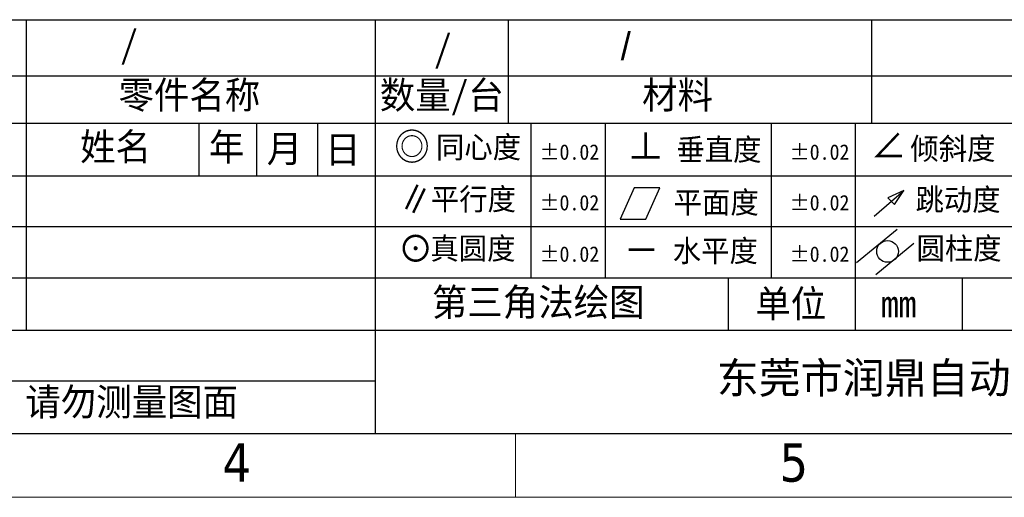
# Model space of a CAD drawing. Header units: millimetres. Extents: x -43833 to -38083, y -3638 to -2112.
# Tile 77 of 114: x -40542 to -40069, y -3638 to -3409. Entities that reach past the tile are written whole.
import ezdxf
from ezdxf.enums import TextEntityAlignment as Align

# ---------------------------------------------------------------- set-up
doc = ezdxf.new("R2010")
doc.units = ezdxf.units.MM
doc.layers.add('FORMAT', color=7, linetype='Continuous')
doc.layers.add('TEXT', color=3, linetype='Continuous')
doc.layers.add('用户自定义1', color=4, linetype='Continuous', lineweight=13)
doc.styles.add('样式 2', font='simkai.ttf', dxfattribs={"width": 0.95})
doc.styles.add('注释文本 (ISO)', font='TAHOMA.TTF')

msp = doc.modelspace()

# ---------------------------------------------------------------- linework, layer by layer
at = {"color": 7, "linetype": 'Continuous', "lineweight": 25}
for p, q in [((-40588.024, -3409.029), (-39677.764, -3409.029)), ((-40538.422, -3409.029), (-40538.422, -3557.835)), ((-40371.015, -3409.029), (-40371.015, -3607.438)), ((-40307.277, -3409.029), (-40307.277, -3458.631)), ((-40132.899, -3409.029), (-40132.899, -3458.631)), ((-40588.024, -3435.995), (-39677.764, -3435.995)), ((-40588.024, -3458.631), (-39677.764, -3458.631)), ((-40455.618, -3458.631), (-40455.618, -3483.946)), ((-40428.024, -3458.631), (-40428.024, -3483.946)), ((-40398.768, -3458.631), (-40398.768, -3483.946)), ((-40296.457, -3458.631), (-40296.457, -3532.869)), ((-40260.747, -3458.631), (-40260.747, -3532.869)), ((-40181.171, -3458.631), (-40181.171, -3532.869)), ((-40140.738, -3458.631), (-40140.738, -3532.869)), ((-40588.024, -3483.946), (-39893.593, -3483.946)), ((-40588.024, -3508.233), (-39893.593, -3508.233)), ((-40588.024, -3532.869), (-39893.593, -3532.869)), ((-40201.713, -3532.869), (-40201.713, -3557.835)), ((-40140.738, -3532.869), (-40140.738, -3557.835)), ((-40089.538, -3532.869), (-40089.538, -3557.835)), ((-40588.024, -3557.835), (-39677.764, -3557.835)), ((-40588.024, -3582.196), (-40371.015, -3582.196))]:
    msp.add_line(p, q, dxfattribs=at)
at = {"color": 0, "linetype": 'Continuous', "lineweight": 25}
msp.add_line((-41402.905, -3607.438), (-39677.764, -3607.438), dxfattribs=at)
at = {"layer": 'FORMAT', "lineweight": 25}
for p, q in [((-40246.897, -3489.646), (-40253.61, -3504.72)), ((-40234.577, -3489.646), (-40246.897, -3489.646)), ((-40241.29, -3504.72), (-40234.577, -3489.646)), ((-40131.695, -3503.153), (-40117.384, -3490.887)), ((-40117.384, -3490.887), (-40125.146, -3494.445)), ((-40125.146, -3494.445), (-40121.911, -3497.679)), ((-40121.911, -3497.679), (-40117.384, -3490.887)), ((-40253.61, -3504.72), (-40241.29, -3504.72)), ((-40120.655, -3509.555), (-40140.167, -3525.611)), ((-40112.591, -3516.402), (-40130.836, -3531.416))]:
    msp.add_line(p, q, dxfattribs=at)
at = {"layer": 'FORMAT', "color": 7, "lineweight": 25}
msp.add_circle((-40125.287, -3520.108), 5.206, dxfattribs=at)
at = {"layer": '用户自定义1', "color": 0, "lineweight": 15, "ltscale": 0.3}
for p, q in [((-39677.764, -3607.438), (-41402.925, -3607.438)), ((-40562.993, -3607.438), (-39769.528, -3607.438)), ((-40473.051, -3607.438), (-39677.764, -3607.438)), ((-40303.798, -3607.438), (-40303.798, -3638.026)), ((-39647.176, -3638.026), (-41433.513, -3638.026))]:
    msp.add_line(p, q, dxfattribs=at)
at = {"layer": '用户自定义1', "color": 0}
msp.add_line((-40484.044, -3607.438), (-39677.764, -3607.438), dxfattribs=at)

# ---------------------------------------------------------------- texts
at = {"color": 7, "linetype": 'Continuous', "lineweight": 25, "attachment_point": 1, "style": '样式 2'}
for s, insert, char_height in [('{\\fKaiTi|b0|i0|c134|p48;/}', (-40493.38, -3414.295), 13.12393), ('{\\fArial|b0|i0|c0|p32;/}', (-40253.275, -3415.204), 13.12393), ('/', (-40342.86, -3416.266), 13.124), ('零件名称', (-40494.188, -3438.551), 13.1239), ('数量/台', (-40368.847, -3438.563), 13.1239), ('材料', (-40243.01, -3438.563), 13.1239), ('姓名', (-40512.593, -3463.406), 13.1239), ('年', (-40450.836, -3463.569), 13.124), ('月', (-40423.063, -3464.278), 13.124), ('日', (-40395.074, -3464.693), 13.124), ('同心度', (-40341.904, -3464.87), 10.4991), ('垂直度', (-40226.568, -3466.049), 10.4991), ('倾斜度', (-40114.344, -3465.594), 10.4991), ('%%P0.02', (-40292.185, -3468.781), 7.3822), ('%%P0.02', (-40172.176, -3468.781), 7.3822), ('平行度', (-40344.336, -3489.816), 10.4991), ('平面度', (-40227.892, -3491.387), 10.4991), ('跳动度', (-40111.856, -3490.024), 10.4991), ('%%P0.02', (-40292.185, -3493.069), 7.3822), ('%%P0.02', (-40172.176, -3493.069), 7.3822), ('真圆度', (-40344.579, -3513.461), 10.4991), ('水平度', (-40228.298, -3514.62), 10.4991), ('圆柱度', (-40111.399, -3513.411), 10.4991), ('%%P0.02', (-40292.185, -3517.705), 7.3822), ('%%P0.02', (-40172.176, -3517.705), 7.3822), ('单位', (-40188.725, -3538.637), 13.1239), ('mm', (-40128.454, -3538.637), 13.1239), ('{\\fSimHei|b0|i0|c0|p49;\\W1;\\C256; \\fSimHei|b0|i0|c134|p49;东莞市润鼎自动化设备有限公司}', (-40217.273, -3573.42), 14.768), ('请勿测量图面', (-40538.873, -3585.726), 13.1239)]:
    msp.add_mtext(s, dxfattribs=dict(at, insert=insert, char_height=char_height))
at = {"layer": 'TEXT', "color": 7, "lineweight": 25, "attachment_point": 1, "style": '样式 2'}
for s, insert, char_height in [('◎', (-40361.908, -3463.317), 13.124), ('⊥', (-40249.782, -3463.154), 13.124), ('∠', (-40133.33, -3462.388), 13.124), ('∥', (-40360.239, -3488.534), 13.124), ('⊙', (-40360.147, -3512.266), 13.124), ('－', (-40251.785, -3512.947), 13.124), ('第三角法绘图', (-40343.863, -3537.911), 13.1239)]:
    msp.add_mtext(s, dxfattribs=dict(at, insert=insert, char_height=char_height))
at = {"layer": '用户自定义1', "color": 0, "lineweight": 15, "ltscale": 0.3, "style": '注释文本 (ISO)'}
for s, p in [('4', (-40437.365, -3630.499)), ('5', (-40170.23, -3630.499))]:
    msp.add_text(s, height=18.353, dxfattribs=at).set_placement(p, align=Align.CENTER)

doc.saveas('drawing.dxf')
